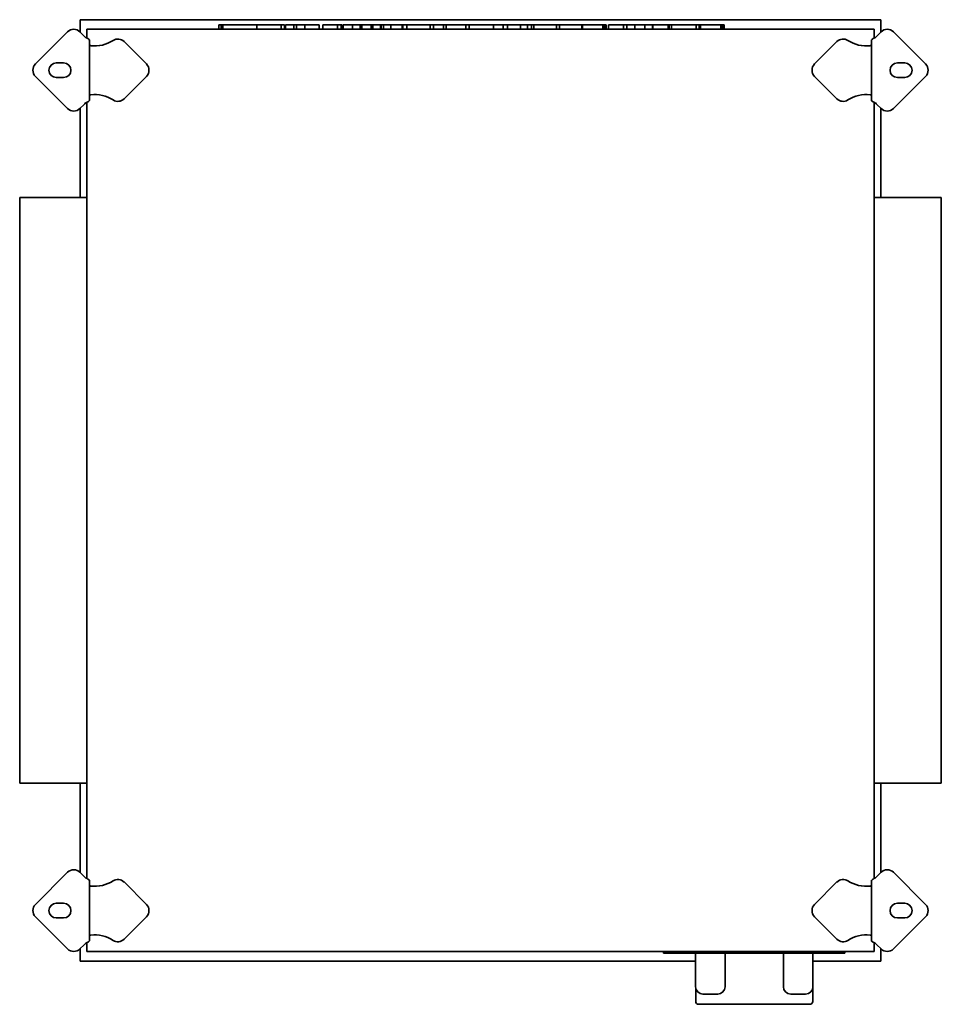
# Model space of a CAD drawing. Header units: millimetres. Extents: x 315 to 945, y 109 to 782.
import ezdxf

# ---------------------------------------------------------------- set-up
doc = ezdxf.new("R2010")
doc.units = ezdxf.units.MM
doc.header["$LTSCALE"] = 3
doc.layers.add('Krawędzie widoczne(ISO)', color=7, linetype='Continuous', lineweight=35, true_color=0x262659)

msp = doc.modelspace()

# ---------------------------------------------------------------- linework, layer by layer
at = {"layer": 'Krawędzie widoczne(ISO)'}
for p, q in [((903.5, 781.75), (356.5, 781.75)), ((356.5, 781.75), (356.5, 773.28)), ((903.5, 773.28), (903.5, 781.75)), ((325.96, 751.49), (347.88, 773.41)), ((356.37, 773.41), (359.2, 770.58)), ((899, 775.25), (361, 775.25)), ((361, 775.25), (361, 769.22)), ((451.26, 778.25), (452.95, 778.25)), ((451.26, 778.25), (451.26, 775.25)), ((452.95, 778.25), (453.93, 778.25)), ((452.95, 778.25), (452.95, 775.25)), ((453.93, 778.25), (476.31, 778.25)), ((453.93, 778.25), (453.93, 775.25)), ((476.31, 778.25), (477.09, 778.25)), ((477.09, 778.25), (483.61, 778.25)), ((477.09, 778.25), (477.09, 775.25)), ((483.61, 778.25), (493.91, 778.25)), ((493.91, 778.25), (495.11, 778.25)), ((493.91, 778.25), (493.91, 775.25)), ((495.11, 778.25), (496.04, 778.25)), ((496.04, 778.25), (496.04, 775.25)), ((496.78, 778.25), (502.44, 778.25)), ((496.78, 778.25), (496.78, 775.25)), ((502.44, 778.25), (504.35, 778.25)), ((502.44, 778.25), (502.44, 775.25)), ((504.35, 778.25), (509.89, 778.25)), ((504.35, 778.25), (504.35, 775.25)), ((509.89, 778.25), (512.83, 778.25)), ((509.89, 778.25), (509.89, 775.25)), ((512.83, 778.25), (519.69, 778.25)), ((519.69, 778.25), (519.69, 775.25)), ((522.27, 778.25), (525.43, 778.25)), ((522.27, 778.25), (522.27, 775.25)), ((525.43, 778.25), (532.39, 778.25)), ((532.39, 778.25), (534.74, 778.25)), ((532.39, 778.25), (532.39, 775.25)), ((534.74, 778.25), (535.5, 778.25)), ((534.74, 778.25), (534.74, 775.25)), ((535.5, 778.25), (535.5, 775.25)), ((536.24, 778.25), (539.1, 778.25)), ((536.24, 778.25), (536.24, 775.25)), ((539.1, 778.25), (542.67, 778.25)), ((542.67, 778.25), (542.67, 775.25)), ((542.67, 778.25), (547.69, 778.25)), ((547.69, 778.25), (547.69, 775.25)), ((547.69, 778.25), (548.96, 778.25)), ((548.96, 778.25), (548.96, 775.25)), ((548.96, 778.25), (555.25, 778.25)), ((555.25, 778.25), (555.25, 775.25)), ((555.25, 778.25), (556.49, 778.25)), ((556.49, 778.25), (561.66, 778.25)), ((556.49, 778.25), (556.49, 775.25)), ((561.66, 778.25), (562.07, 778.25)), ((561.66, 778.25), (561.66, 775.25)), ((562.07, 778.25), (563.66, 778.25)), ((562.07, 778.25), (562.07, 775.25)), ((563.66, 778.25), (563.66, 775.25)), ((563.66, 778.25), (568.65, 778.25)), ((568.65, 778.25), (576.38, 778.25)), ((568.65, 778.25), (568.65, 775.25)), ((576.38, 778.25), (577.04, 778.25)), ((576.38, 778.25), (576.38, 775.25)), ((577.04, 778.25), (577.04, 775.25)), ((577.04, 778.25), (579.64, 778.25)), ((579.64, 778.25), (587.63, 778.25)), ((579.64, 778.25), (579.64, 775.25)), ((587.63, 778.25), (593.54, 778.25)), ((593.54, 778.25), (595.62, 778.25)), ((595.62, 778.25), (597.85, 778.25)), ((595.62, 778.25), (595.62, 775.25)), ((597.85, 778.25), (597.85, 775.25)), ((597.85, 778.25), (604.69, 778.25)), ((604.69, 778.25), (605.13, 778.25)), ((604.69, 778.25), (604.69, 775.25)), ((605.13, 778.25), (606.56, 778.25)), ((606.56, 778.25), (606.56, 775.25)), ((606.56, 778.25), (620.08, 778.25)), ((620.08, 778.25), (620.08, 775.25)), ((620.08, 778.25), (622.31, 778.25)), ((622.31, 778.25), (632.1, 778.25)), ((622.31, 778.25), (622.31, 775.25)), ((632.1, 778.25), (636.1, 778.25)), ((636.1, 778.25), (638.88, 778.25)), ((638.88, 778.25), (638.88, 775.25)), ((638.88, 778.25), (642.98, 778.25)), ((642.98, 778.25), (645.43, 778.25)), ((645.43, 778.25), (648.39, 778.25)), ((645.43, 778.25), (645.43, 775.25)), ((648.39, 778.25), (648.42, 778.25)), ((648.42, 778.25), (657.24, 778.25)), ((648.42, 778.25), (648.42, 775.25)), ((657.24, 778.25), (662.09, 778.25)), ((657.24, 778.25), (657.24, 775.25)), ((662.09, 778.25), (664.79, 778.25)), ((662.09, 778.25), (662.09, 775.25)), ((664.79, 778.25), (665.75, 778.25)), ((664.79, 778.25), (664.79, 775.25)), ((665.75, 778.25), (666.4, 778.25)), ((666.4, 778.25), (668.15, 778.25)), ((666.4, 778.25), (666.4, 775.25)), ((668.15, 778.25), (674.11, 778.25)), ((674.11, 778.25), (680.06, 778.25)), ((680.06, 778.25), (681.81, 778.25)), ((681.81, 778.25), (683.92, 778.25)), ((681.81, 778.25), (681.81, 775.25)), ((683.92, 778.25), (685.67, 778.25)), ((683.92, 778.25), (683.92, 775.25)), ((685.67, 778.25), (691.63, 778.25)), ((691.63, 778.25), (697.58, 778.25)), ((697.58, 778.25), (699.33, 778.25)), ((699.33, 778.25), (699.79, 778.25)), ((699.33, 778.25), (699.33, 775.25)), ((699.79, 778.25), (701.33, 778.25)), ((699.79, 778.25), (699.79, 775.25)), ((701.33, 778.25), (703.2, 778.25)), ((703.2, 778.25), (706.36, 778.25)), ((706.36, 778.25), (713.56, 778.25)), ((713.56, 778.25), (714.08, 778.25)), ((713.56, 778.25), (713.56, 775.25)), ((714.08, 778.25), (714.89, 778.25)), ((714.08, 778.25), (714.08, 775.25)), ((714.89, 778.25), (715.87, 778.25)), ((714.89, 778.25), (714.89, 775.25)), ((715.87, 778.25), (715.87, 775.25)), ((717.51, 778.25), (717.51, 775.25)), ((717.51, 778.25), (720.67, 778.25)), ((720.67, 778.25), (727.63, 778.25)), ((727.63, 778.25), (729.99, 778.25)), ((727.63, 778.25), (727.63, 775.25)), ((729.99, 778.25), (730.03, 778.25)), ((729.99, 778.25), (729.99, 775.25)), ((730.03, 778.25), (735.45, 778.25)), ((730.03, 778.25), (730.03, 775.25)), ((735.45, 778.25), (742.29, 778.25)), ((735.45, 778.25), (735.45, 775.25)), ((742.29, 778.25), (742.73, 778.25)), ((742.29, 778.25), (742.29, 775.25)), ((742.73, 778.25), (745.01, 778.25)), ((745.01, 778.25), (746.46, 778.25)), ((746.46, 778.25), (747.49, 778.25)), ((747.49, 778.25), (747.49, 775.25)), ((747.8, 778.25), (750.97, 778.25)), ((747.8, 778.25), (747.8, 775.25)), ((750.97, 778.25), (758.1, 778.25)), ((758.1, 778.25), (758.98, 778.25)), ((758.1, 778.25), (758.1, 775.25)), ((758.98, 778.25), (758.98, 775.25)), ((758.98, 778.25), (760.4, 778.25)), ((760.4, 778.25), (760.4, 775.25)), ((760.5, 778.25), (760.5, 775.25)), ((760.5, 778.25), (767.02, 778.25)), ((767.02, 778.25), (777.31, 778.25)), ((777.31, 778.25), (777.31, 775.25)), ((777.31, 778.25), (778.52, 778.25)), ((778.52, 778.25), (779.45, 778.25)), ((779.45, 778.25), (779.45, 775.25)), ((779.59, 778.25), (780.4, 778.25)), ((779.59, 778.25), (779.59, 775.25)), ((780.4, 778.25), (781.95, 778.25)), ((780.4, 778.25), (780.4, 775.25)), ((781.95, 778.25), (783.81, 778.25)), ((783.81, 778.25), (786.97, 778.25)), ((786.97, 778.25), (794.18, 778.25)), ((794.18, 778.25), (794.69, 778.25)), ((794.18, 778.25), (794.18, 775.25)), ((794.69, 778.25), (795.5, 778.25)), ((794.69, 778.25), (794.69, 775.25)), ((795.5, 778.25), (796.48, 778.25)), ((795.5, 778.25), (795.5, 775.25)), ((796.48, 778.25), (796.48, 775.25)), ((899, 769.22), (899, 775.25)), ((900.8, 770.58), (903.63, 773.41)), ((912.12, 773.41), (934.04, 751.49)), ((363, 767.62), (363, 726.88)), ((386.48, 766.79), (401.78, 751.49)), ((858.22, 751.49), (873.52, 766.79)), ((897, 726.88), (897, 767.62)), ((340.21, 752.25), (345.21, 752.25)), ((914.79, 752.25), (919.79, 752.25)), ((347.88, 721.09), (325.96, 743.01)), ((345.21, 742.25), (340.21, 742.25)), ((401.78, 743.01), (386.48, 727.71)), ((873.52, 727.71), (858.22, 743.01)), ((934.04, 743.01), (912.12, 721.09)), ((919.79, 742.25), (914.79, 742.25)), ((359.2, 723.92), (356.37, 721.09)), ((356.5, 721.22), (356.5, 660.25)), ((361, 725.28), (361, 195.22)), ((899, 195.22), (899, 725.28)), ((903.63, 721.09), (900.8, 723.92)), ((903.5, 660.25), (903.5, 721.22)), ((315.2, 660.25), (315.2, 260.25)), ((361, 660.25), (315.2, 660.25)), ((944.8, 660.25), (899, 660.25)), ((944.8, 260.25), (944.8, 660.25)), ((361, 260.25), (315.2, 260.25)), ((356.5, 260.25), (356.5, 199.28)), ((944.8, 260.25), (899, 260.25)), ((903.5, 199.28), (903.5, 260.25)), ((325.96, 177.49), (347.88, 199.41)), ((356.37, 199.41), (359.2, 196.58)), ((900.8, 196.58), (903.63, 199.41)), ((912.12, 199.41), (934.04, 177.49)), ((363, 193.62), (363, 152.88)), ((386.48, 192.79), (401.78, 177.49)), ((858.22, 177.49), (873.52, 192.79)), ((897, 152.88), (897, 193.62)), ((340.21, 178.25), (345.21, 178.25)), ((914.79, 178.25), (919.79, 178.25)), ((347.88, 147.09), (325.96, 169.01)), ((345.21, 168.25), (340.21, 168.25)), ((401.78, 169.01), (386.48, 153.71)), ((873.52, 153.71), (858.22, 169.01)), ((934.04, 169.01), (912.12, 147.09)), ((919.79, 168.25), (914.79, 168.25)), ((359.2, 149.92), (356.37, 147.09)), ((361, 151.28), (361, 145.25)), ((899, 145.25), (899, 151.28)), ((903.63, 147.09), (900.8, 149.92)), ((356.5, 147.22), (356.5, 138.75)), ((361, 145.25), (899, 145.25)), ((755, 145.25), (755, 144.25)), ((759, 144.25), (755, 144.25)), ((759, 144.25), (875, 144.25)), ((776.9, 144.25), (776.9, 121.25)), ((797.1, 144.25), (797.1, 121.25)), ((836.9, 144.25), (836.9, 121.25)), ((857.1, 144.25), (857.1, 121.25)), ((879, 144.25), (875, 144.25)), ((879, 144.25), (879, 145.25)), ((903.5, 138.75), (903.5, 147.22)), ((356.5, 138.75), (776.9, 138.75)), ((857.1, 138.75), (903.5, 138.75)), ((777, 120.26), (777, 111.25)), ((792.1, 116.25), (781.9, 116.25)), ((852.1, 116.25), (841.9, 116.25)), ((857, 120.26), (857, 111.25)), ((855, 109.25), (779, 109.25))]:
    msp.add_line(p, q, dxfattribs=at)
for centre, radius, start, end in [((352.13, 769.17), 6, 45, 135), ((907.87, 769.17), 6, 45, 135), ((375.46, 786.85), 23, 225, 228.43233), ((366.42, 786.85), 23, 263.45491, 303.05946), ((382.24, 762.54), 6, 45, 123.05946), ((877.76, 762.54), 6, 56.94054, 135), ((893.58, 786.85), 23, 236.94054, 276.54509), ((884.54, 786.85), 23, 311.56767, 315), ((330.21, 747.25), 6, 135, 225), ((340.21, 747.25), 5, 90, 270), ((345.21, 747.25), 5, 270, 90), ((397.53, 747.25), 6, 315, 45), ((862.47, 747.25), 6, 135, 225), ((914.79, 747.25), 5, 90, 270), ((919.79, 747.25), 5, 270, 90), ((929.79, 747.25), 6, 315, 45), ((366.42, 707.65), 23, 56.94054, 96.54509), ((382.24, 731.96), 6, 236.94054, 315), ((877.76, 731.96), 6, 225, 303.05946), ((893.58, 707.65), 23, 83.45491, 123.05946), ((352.13, 725.33), 6, 225, 315), ((375.46, 707.65), 23, 131.56767, 135), ((884.54, 707.65), 23, 45, 48.43233), ((907.87, 725.33), 6, 225, 315), ((352.13, 195.17), 6, 45, 135), ((375.46, 212.85), 23, 225, 228.43233), ((884.54, 212.85), 23, 311.56767, 315), ((907.87, 195.17), 6, 45, 135), ((366.42, 212.85), 23, 263.45491, 303.05946), ((382.24, 188.54), 6, 45, 123.05946), ((877.76, 188.54), 6, 56.94054, 135), ((893.58, 212.85), 23, 236.94054, 276.54509), ((330.21, 173.25), 6, 135, 225), ((340.21, 173.25), 5, 90, 270), ((345.21, 173.25), 5, 270, 90), ((397.53, 173.25), 6, 315, 45), ((862.47, 173.25), 6, 135, 225), ((914.79, 173.25), 5, 90, 270), ((919.79, 173.25), 5, 270, 90), ((929.79, 173.25), 6, 315, 45), ((366.42, 133.65), 23, 56.94054, 96.54509), ((893.58, 133.65), 23, 83.45491, 123.05946), ((375.46, 133.65), 23, 131.56767, 135), ((382.24, 157.96), 6, 236.94054, 315), ((877.76, 157.96), 6, 225, 303.05946), ((884.54, 133.65), 23, 45, 48.43233), ((352.13, 151.33), 6, 225, 315), ((907.87, 151.33), 6, 225, 315), ((781.9, 121.25), 5, 180, 270), ((792.1, 121.25), 5, 270, 0), ((841.9, 121.25), 5, 180, 270), ((852.1, 121.25), 5, 270, 0), ((779, 111.25), 2, 180, 270), ((855, 111.25), 2, 270, 0)]:
    msp.add_arc(centre, radius, start, end, dxfattribs=at)
for points, knots in [([(363, 767.62), (363, 767.77), (362.92, 767.92), (362.64, 768.24), (362.42, 768.4), (361.9, 768.73), (361.59, 768.91), (361.09, 769.18), (360.91, 769.27), (360.56, 769.45), (360.38, 769.54), (360.2, 769.64)], [0, 0, 0, 0, 0.1211213, 0.1211213, 0.2427051, 0.2427051, 0.3638749, 0.3638749, 0.4245444, 0.4245444, 0.4853945, 0.4853945, 0.4853945, 0.4853945]), ([(899.8, 769.64), (899.44, 769.45), (899.08, 769.27), (898.41, 768.91), (898.1, 768.74), (897.58, 768.4), (897.37, 768.24), (897.08, 767.92), (897, 767.77), (897, 767.62)], [0, 0, 0, 0, 0.1219861, 0.1219861, 0.243369, 0.243369, 0.3653617, 0.3653617, 0.48689, 0.48689, 0.48689, 0.48689]), ([(363.8, 764), (363.79, 764), (363.77, 764), (363.76, 764.01), (363.74, 764.01), (363.73, 764.02), (363.71, 764.02), (363.7, 764.02), (363.68, 764.03), (363.67, 764.03), (363.66, 764.04), (363.64, 764.04), (363.63, 764.04), (363.61, 764.05), (363.6, 764.05), (363.58, 764.06), (363.57, 764.06), (363.56, 764.06), (363.54, 764.07), (363.53, 764.07), (363.52, 764.08), (363.5, 764.08), (363.5, 764.08), (363.49, 764.08), (363.49, 764.08), (363.48, 764.09), (363.47, 764.09), (363.46, 764.09), (363.45, 764.1), (363.44, 764.1), (363.42, 764.11), (363.41, 764.11), (363.4, 764.12), (363.39, 764.12), (363.37, 764.13), (363.36, 764.13), (363.35, 764.14), (363.34, 764.14), (363.32, 764.15), (363.31, 764.15), (363.3, 764.16), (363.29, 764.16), (363.28, 764.17), (363.27, 764.17), (363.26, 764.18), (363.25, 764.18), (363.24, 764.18), (363.23, 764.19), (363.23, 764.19), (363.22, 764.19), (363.22, 764.2), (363.22, 764.2), (363.21, 764.2), (363.2, 764.21), (363.19, 764.21), (363.18, 764.22), (363.17, 764.22), (363.16, 764.23), (363.15, 764.24), (363.14, 764.24), (363.14, 764.25), (363.13, 764.25), (363.12, 764.26), (363.11, 764.26), (363.11, 764.27), (363.1, 764.28), (363.09, 764.28), (363.09, 764.29), (363.08, 764.29), (363.07, 764.3), (363.07, 764.31), (363.06, 764.31), (363.06, 764.32), (363.05, 764.32), (363.05, 764.33), (363.04, 764.34), (363.04, 764.34), (363.03, 764.35), (363.03, 764.36), (363.02, 764.36), (363.02, 764.37), (363.02, 764.38), (363.02, 764.38), (363.01, 764.39), (363.01, 764.4), (363.01, 764.4), (363.01, 764.41), (363, 764.42), (363, 764.42), (363, 764.43), (363, 764.44), (363, 764.44), (363, 764.45), (363, 764.46)], [0, 0, 0, 0, 0.0045101, 0.0045101, 0.0045101, 0.0090347, 0.0090347, 0.0090347, 0.0135712, 0.0135712, 0.0135712, 0.0181164, 0.0181164, 0.0181164, 0.0226675, 0.0226675, 0.0226675, 0.0272215, 0.0272215, 0.0272215, 0.0317752, 0.0317752, 0.0317752, 0.0329356, 0.0329356, 0.0329356, 0.0363326, 0.0363326, 0.0363326, 0.0409077, 0.0409077, 0.0409077, 0.0454982, 0.0454982, 0.0454982, 0.0501006, 0.0501006, 0.0501006, 0.0547115, 0.0547115, 0.0547115, 0.0593273, 0.0593273, 0.0593273, 0.0639446, 0.0639446, 0.0639446, 0.0669649, 0.0669649, 0.0669649, 0.0685613, 0.0685613, 0.0685613, 0.0731932, 0.0731932, 0.0731932, 0.0778428, 0.0778428, 0.0778428, 0.0825066, 0.0825066, 0.0825066, 0.0871814, 0.0871814, 0.0871814, 0.0918634, 0.0918634, 0.0918634, 0.0965493, 0.0965493, 0.0965493, 0.100365, 0.100365, 0.100365, 0.105938, 0.105938, 0.105938, 0.1106614, 0.1106614, 0.1106614, 0.115401, 0.115401, 0.115401, 0.1201519, 0.1201519, 0.1201519, 0.1249091, 0.1249091, 0.1249091, 0.1296672, 0.1296672, 0.1296672, 0.1344212, 0.1344212, 0.1344212, 0.1344212]), ([(897, 764.46), (897, 764.45), (897, 764.44), (897, 764.44), (897, 764.43), (897, 764.42), (897, 764.42), (896.99, 764.41), (896.99, 764.4), (896.99, 764.4), (896.99, 764.39), (896.98, 764.38), (896.98, 764.38), (896.98, 764.37), (896.98, 764.36), (896.97, 764.36), (896.97, 764.35), (896.96, 764.34), (896.96, 764.34), (896.95, 764.33), (896.95, 764.32), (896.94, 764.32), (896.94, 764.31), (896.93, 764.31), (896.93, 764.3), (896.92, 764.29), (896.91, 764.29), (896.91, 764.28), (896.9, 764.28), (896.89, 764.27), (896.89, 764.26), (896.88, 764.26), (896.87, 764.25), (896.86, 764.25), (896.86, 764.24), (896.85, 764.24), (896.84, 764.23), (896.83, 764.22), (896.82, 764.22), (896.81, 764.21), (896.8, 764.21), (896.79, 764.2), (896.78, 764.2), (896.77, 764.19), (896.76, 764.19), (896.75, 764.18), (896.74, 764.18), (896.74, 764.17), (896.73, 764.17), (896.73, 764.17), (896.72, 764.17), (896.72, 764.17), (896.71, 764.16), (896.7, 764.16), (896.69, 764.15), (896.68, 764.15), (896.66, 764.14), (896.65, 764.14), (896.64, 764.13), (896.63, 764.13), (896.61, 764.12), (896.6, 764.12), (896.59, 764.11), (896.58, 764.11), (896.56, 764.1), (896.55, 764.1), (896.54, 764.09), (896.52, 764.09), (896.51, 764.09), (896.5, 764.08), (896.49, 764.08), (896.49, 764.08), (896.48, 764.08), (896.47, 764.07), (896.47, 764.07), (896.46, 764.07), (896.44, 764.06), (896.43, 764.06), (896.42, 764.06), (896.4, 764.05), (896.39, 764.05), (896.37, 764.04), (896.36, 764.04), (896.34, 764.04), (896.33, 764.03), (896.32, 764.03), (896.3, 764.02), (896.29, 764.02), (896.27, 764.02), (896.26, 764.01), (896.24, 764.01), (896.23, 764), (896.21, 764), (896.2, 764)], [0, 0, 0, 0, 0.0047728, 0.0047728, 0.0047728, 0.0095512, 0.0095512, 0.0095512, 0.0143301, 0.0143301, 0.0143301, 0.0191047, 0.0191047, 0.0191047, 0.0238701, 0.0238701, 0.0238701, 0.0286216, 0.0286216, 0.0286216, 0.0333544, 0.0333544, 0.0333544, 0.0382298, 0.0382298, 0.0382298, 0.0427614, 0.0427614, 0.0427614, 0.0474593, 0.0474593, 0.0474593, 0.0521542, 0.0521542, 0.0521542, 0.0568425, 0.0568425, 0.0568425, 0.0615206, 0.0615206, 0.0615206, 0.0661851, 0.0661851, 0.0661851, 0.0708326, 0.0708326, 0.0708326, 0.0744107, 0.0744107, 0.0744107, 0.0754605, 0.0754605, 0.0754605, 0.080083, 0.080083, 0.080083, 0.0847043, 0.0847043, 0.0847043, 0.0893209, 0.0893209, 0.0893209, 0.0939292, 0.0939292, 0.0939292, 0.0985257, 0.0985257, 0.0985257, 0.1031072, 0.1031072, 0.1031072, 0.1049061, 0.1049061, 0.1049061, 0.1076745, 0.1076745, 0.1076745, 0.112241, 0.112241, 0.112241, 0.1168056, 0.1168056, 0.1168056, 0.1213652, 0.1213652, 0.1213652, 0.125917, 0.125917, 0.125917, 0.1304582, 0.1304582, 0.1304582, 0.1349859, 0.1349859, 0.1349859, 0.1349859]), ([(360.2, 724.86), (360.56, 725.05), (360.92, 725.23), (361.59, 725.59), (361.9, 725.76), (362.42, 726.1), (362.63, 726.26), (362.92, 726.58), (363, 726.73), (363, 726.88)], [0, 0, 0, 0, 0.1219861, 0.1219861, 0.243369, 0.243369, 0.3653617, 0.3653617, 0.48689, 0.48689, 0.48689, 0.48689]), ([(363, 730.04), (363, 730.05), (363, 730.06), (363, 730.06), (363, 730.07), (363, 730.08), (363, 730.08), (363.01, 730.09), (363.01, 730.1), (363.01, 730.1), (363.01, 730.11), (363.02, 730.12), (363.02, 730.12), (363.02, 730.13), (363.02, 730.14), (363.03, 730.14), (363.03, 730.15), (363.04, 730.16), (363.04, 730.16), (363.05, 730.17), (363.05, 730.18), (363.06, 730.18), (363.06, 730.19), (363.07, 730.19), (363.07, 730.2), (363.08, 730.21), (363.09, 730.21), (363.09, 730.22), (363.1, 730.22), (363.11, 730.23), (363.11, 730.24), (363.12, 730.24), (363.13, 730.25), (363.14, 730.25), (363.14, 730.26), (363.15, 730.26), (363.16, 730.27), (363.17, 730.28), (363.18, 730.28), (363.19, 730.29), (363.2, 730.29), (363.21, 730.3), (363.22, 730.3), (363.23, 730.31), (363.24, 730.31), (363.25, 730.32), (363.26, 730.32), (363.26, 730.33), (363.27, 730.33), (363.27, 730.33), (363.28, 730.33), (363.28, 730.33), (363.29, 730.34), (363.3, 730.34), (363.31, 730.35), (363.32, 730.35), (363.34, 730.36), (363.35, 730.36), (363.36, 730.37), (363.37, 730.37), (363.39, 730.38), (363.4, 730.38), (363.41, 730.39), (363.42, 730.39), (363.44, 730.4), (363.45, 730.4), (363.46, 730.41), (363.48, 730.41), (363.49, 730.41), (363.5, 730.42), (363.51, 730.42), (363.51, 730.42), (363.52, 730.42), (363.53, 730.43), (363.53, 730.43), (363.54, 730.43), (363.56, 730.44), (363.57, 730.44), (363.58, 730.44), (363.6, 730.45), (363.61, 730.45), (363.63, 730.46), (363.64, 730.46), (363.66, 730.46), (363.67, 730.47), (363.68, 730.47), (363.7, 730.48), (363.71, 730.48), (363.73, 730.48), (363.74, 730.49), (363.76, 730.49), (363.77, 730.5), (363.79, 730.5), (363.8, 730.5)], [0, 0, 0, 0, 0.0047728, 0.0047728, 0.0047728, 0.0095512, 0.0095512, 0.0095512, 0.0143301, 0.0143301, 0.0143301, 0.0191047, 0.0191047, 0.0191047, 0.0238701, 0.0238701, 0.0238701, 0.0286216, 0.0286216, 0.0286216, 0.0333544, 0.0333544, 0.0333544, 0.0382298, 0.0382298, 0.0382298, 0.0427614, 0.0427614, 0.0427614, 0.0474593, 0.0474593, 0.0474593, 0.0521542, 0.0521542, 0.0521542, 0.0568425, 0.0568425, 0.0568425, 0.0615206, 0.0615206, 0.0615206, 0.0661851, 0.0661851, 0.0661851, 0.0708326, 0.0708326, 0.0708326, 0.0744107, 0.0744107, 0.0744107, 0.0754605, 0.0754605, 0.0754605, 0.080083, 0.080083, 0.080083, 0.0847043, 0.0847043, 0.0847043, 0.0893209, 0.0893209, 0.0893209, 0.0939292, 0.0939292, 0.0939292, 0.0985257, 0.0985257, 0.0985257, 0.1031072, 0.1031072, 0.1031072, 0.1049061, 0.1049061, 0.1049061, 0.1076745, 0.1076745, 0.1076745, 0.112241, 0.112241, 0.112241, 0.1168056, 0.1168056, 0.1168056, 0.1213652, 0.1213652, 0.1213652, 0.125917, 0.125917, 0.125917, 0.1304582, 0.1304582, 0.1304582, 0.1349859, 0.1349859, 0.1349859, 0.1349859]), ([(896.2, 730.5), (896.21, 730.5), (896.23, 730.5), (896.24, 730.49), (896.26, 730.49), (896.27, 730.48), (896.29, 730.48), (896.3, 730.48), (896.32, 730.47), (896.33, 730.47), (896.34, 730.46), (896.36, 730.46), (896.37, 730.46), (896.39, 730.45), (896.4, 730.45), (896.42, 730.44), (896.43, 730.44), (896.44, 730.44), (896.46, 730.43), (896.47, 730.43), (896.48, 730.42), (896.5, 730.42), (896.5, 730.42), (896.51, 730.42), (896.51, 730.42), (896.52, 730.41), (896.53, 730.41), (896.54, 730.41), (896.55, 730.4), (896.56, 730.4), (896.58, 730.39), (896.59, 730.39), (896.6, 730.38), (896.61, 730.38), (896.63, 730.37), (896.64, 730.37), (896.65, 730.36), (896.66, 730.36), (896.68, 730.35), (896.69, 730.35), (896.7, 730.34), (896.71, 730.34), (896.72, 730.33), (896.73, 730.33), (896.74, 730.32), (896.75, 730.32), (896.76, 730.32), (896.77, 730.31), (896.77, 730.31), (896.78, 730.31), (896.78, 730.3), (896.78, 730.3), (896.79, 730.3), (896.8, 730.29), (896.81, 730.29), (896.82, 730.28), (896.83, 730.28), (896.84, 730.27), (896.85, 730.26), (896.86, 730.26), (896.86, 730.25), (896.87, 730.25), (896.88, 730.24), (896.89, 730.24), (896.89, 730.23), (896.9, 730.22), (896.91, 730.22), (896.91, 730.21), (896.92, 730.21), (896.93, 730.2), (896.93, 730.19), (896.94, 730.19), (896.94, 730.18), (896.95, 730.18), (896.95, 730.17), (896.96, 730.16), (896.96, 730.16), (896.97, 730.15), (896.97, 730.14), (896.98, 730.14), (896.98, 730.13), (896.98, 730.12), (896.98, 730.12), (896.99, 730.11), (896.99, 730.1), (896.99, 730.1), (896.99, 730.09), (897, 730.08), (897, 730.08), (897, 730.07), (897, 730.06), (897, 730.06), (897, 730.05), (897, 730.04)], [0, 0, 0, 0, 0.0045101, 0.0045101, 0.0045101, 0.0090347, 0.0090347, 0.0090347, 0.0135712, 0.0135712, 0.0135712, 0.0181164, 0.0181164, 0.0181164, 0.0226675, 0.0226675, 0.0226675, 0.0272215, 0.0272215, 0.0272215, 0.0317752, 0.0317752, 0.0317752, 0.0329356, 0.0329356, 0.0329356, 0.0363326, 0.0363326, 0.0363326, 0.0409077, 0.0409077, 0.0409077, 0.0454982, 0.0454982, 0.0454982, 0.0501006, 0.0501006, 0.0501006, 0.0547115, 0.0547115, 0.0547115, 0.0593273, 0.0593273, 0.0593273, 0.0639446, 0.0639446, 0.0639446, 0.0669649, 0.0669649, 0.0669649, 0.0685613, 0.0685613, 0.0685613, 0.0731932, 0.0731932, 0.0731932, 0.0778428, 0.0778428, 0.0778428, 0.0825066, 0.0825066, 0.0825066, 0.0871814, 0.0871814, 0.0871814, 0.0918634, 0.0918634, 0.0918634, 0.0965493, 0.0965493, 0.0965493, 0.100365, 0.100365, 0.100365, 0.105938, 0.105938, 0.105938, 0.1106614, 0.1106614, 0.1106614, 0.115401, 0.115401, 0.115401, 0.1201519, 0.1201519, 0.1201519, 0.1249091, 0.1249091, 0.1249091, 0.1296672, 0.1296672, 0.1296672, 0.1344212, 0.1344212, 0.1344212, 0.1344212]), ([(897, 726.88), (897, 726.73), (897.08, 726.58), (897.36, 726.26), (897.58, 726.1), (898.1, 725.77), (898.41, 725.59), (898.91, 725.32), (899.09, 725.23), (899.44, 725.05), (899.62, 724.96), (899.8, 724.86)], [0, 0, 0, 0, 0.1211213, 0.1211213, 0.2427051, 0.2427051, 0.3638749, 0.3638749, 0.4245444, 0.4245444, 0.4853945, 0.4853945, 0.4853945, 0.4853945]), ([(363, 193.62), (363, 193.77), (362.92, 193.92), (362.64, 194.24), (362.42, 194.4), (361.9, 194.73), (361.59, 194.91), (361.09, 195.18), (360.91, 195.27), (360.56, 195.45), (360.38, 195.54), (360.2, 195.64)], [0, 0, 0, 0, 0.1211213, 0.1211213, 0.2427051, 0.2427051, 0.3638749, 0.3638749, 0.4245444, 0.4245444, 0.4853945, 0.4853945, 0.4853945, 0.4853945]), ([(899.8, 195.64), (899.44, 195.45), (899.08, 195.27), (898.41, 194.91), (898.1, 194.74), (897.58, 194.4), (897.37, 194.24), (897.08, 193.92), (897, 193.77), (897, 193.62)], [0, 0, 0, 0, 0.1219861, 0.1219861, 0.243369, 0.243369, 0.3653617, 0.3653617, 0.48689, 0.48689, 0.48689, 0.48689]), ([(363.8, 190), (363.79, 190), (363.77, 190), (363.76, 190.01), (363.74, 190.01), (363.73, 190.02), (363.71, 190.02), (363.7, 190.02), (363.68, 190.03), (363.67, 190.03), (363.66, 190.04), (363.64, 190.04), (363.63, 190.04), (363.61, 190.05), (363.6, 190.05), (363.58, 190.06), (363.57, 190.06), (363.56, 190.06), (363.54, 190.07), (363.53, 190.07), (363.52, 190.08), (363.5, 190.08), (363.5, 190.08), (363.49, 190.08), (363.49, 190.08), (363.48, 190.09), (363.47, 190.09), (363.46, 190.09), (363.45, 190.1), (363.44, 190.1), (363.42, 190.11), (363.41, 190.11), (363.4, 190.12), (363.39, 190.12), (363.37, 190.13), (363.36, 190.13), (363.35, 190.14), (363.34, 190.14), (363.32, 190.15), (363.31, 190.15), (363.3, 190.16), (363.29, 190.16), (363.28, 190.17), (363.27, 190.17), (363.26, 190.18), (363.25, 190.18), (363.24, 190.18), (363.23, 190.19), (363.23, 190.19), (363.22, 190.19), (363.22, 190.2), (363.22, 190.2), (363.21, 190.2), (363.2, 190.21), (363.19, 190.21), (363.18, 190.22), (363.17, 190.22), (363.16, 190.23), (363.15, 190.24), (363.14, 190.24), (363.14, 190.25), (363.13, 190.25), (363.12, 190.26), (363.11, 190.26), (363.11, 190.27), (363.1, 190.28), (363.09, 190.28), (363.09, 190.29), (363.08, 190.29), (363.07, 190.3), (363.07, 190.31), (363.06, 190.31), (363.06, 190.32), (363.05, 190.32), (363.05, 190.33), (363.04, 190.34), (363.04, 190.34), (363.03, 190.35), (363.03, 190.36), (363.02, 190.36), (363.02, 190.37), (363.02, 190.38), (363.02, 190.38), (363.01, 190.39), (363.01, 190.4), (363.01, 190.4), (363.01, 190.41), (363, 190.42), (363, 190.42), (363, 190.43), (363, 190.44), (363, 190.44), (363, 190.45), (363, 190.46)], [0, 0, 0, 0, 0.0045101, 0.0045101, 0.0045101, 0.0090347, 0.0090347, 0.0090347, 0.0135712, 0.0135712, 0.0135712, 0.0181164, 0.0181164, 0.0181164, 0.0226675, 0.0226675, 0.0226675, 0.0272215, 0.0272215, 0.0272215, 0.0317752, 0.0317752, 0.0317752, 0.0329356, 0.0329356, 0.0329356, 0.0363326, 0.0363326, 0.0363326, 0.0409077, 0.0409077, 0.0409077, 0.0454982, 0.0454982, 0.0454982, 0.0501006, 0.0501006, 0.0501006, 0.0547115, 0.0547115, 0.0547115, 0.0593273, 0.0593273, 0.0593273, 0.0639446, 0.0639446, 0.0639446, 0.0669649, 0.0669649, 0.0669649, 0.0685613, 0.0685613, 0.0685613, 0.0731932, 0.0731932, 0.0731932, 0.0778428, 0.0778428, 0.0778428, 0.0825066, 0.0825066, 0.0825066, 0.0871814, 0.0871814, 0.0871814, 0.0918634, 0.0918634, 0.0918634, 0.0965493, 0.0965493, 0.0965493, 0.100365, 0.100365, 0.100365, 0.105938, 0.105938, 0.105938, 0.1106614, 0.1106614, 0.1106614, 0.115401, 0.115401, 0.115401, 0.1201519, 0.1201519, 0.1201519, 0.1249091, 0.1249091, 0.1249091, 0.1296672, 0.1296672, 0.1296672, 0.1344212, 0.1344212, 0.1344212, 0.1344212]), ([(897, 190.46), (897, 190.45), (897, 190.44), (897, 190.44), (897, 190.43), (897, 190.42), (897, 190.42), (896.99, 190.41), (896.99, 190.4), (896.99, 190.4), (896.99, 190.39), (896.98, 190.38), (896.98, 190.38), (896.98, 190.37), (896.98, 190.36), (896.97, 190.36), (896.97, 190.35), (896.96, 190.34), (896.96, 190.34), (896.95, 190.33), (896.95, 190.32), (896.94, 190.32), (896.94, 190.31), (896.93, 190.31), (896.93, 190.3), (896.92, 190.29), (896.91, 190.29), (896.91, 190.28), (896.9, 190.28), (896.89, 190.27), (896.89, 190.26), (896.88, 190.26), (896.87, 190.25), (896.86, 190.25), (896.86, 190.24), (896.85, 190.24), (896.84, 190.23), (896.83, 190.22), (896.82, 190.22), (896.81, 190.21), (896.8, 190.21), (896.79, 190.2), (896.78, 190.2), (896.77, 190.19), (896.76, 190.19), (896.75, 190.18), (896.74, 190.18), (896.74, 190.17), (896.73, 190.17), (896.73, 190.17), (896.72, 190.17), (896.72, 190.17), (896.71, 190.16), (896.7, 190.16), (896.69, 190.15), (896.68, 190.15), (896.66, 190.14), (896.65, 190.14), (896.64, 190.13), (896.63, 190.13), (896.61, 190.12), (896.6, 190.12), (896.59, 190.11), (896.58, 190.11), (896.56, 190.1), (896.55, 190.1), (896.54, 190.09), (896.52, 190.09), (896.51, 190.09), (896.5, 190.08), (896.49, 190.08), (896.49, 190.08), (896.48, 190.08), (896.47, 190.07), (896.47, 190.07), (896.46, 190.07), (896.44, 190.06), (896.43, 190.06), (896.42, 190.06), (896.4, 190.05), (896.39, 190.05), (896.37, 190.04), (896.36, 190.04), (896.34, 190.04), (896.33, 190.03), (896.32, 190.03), (896.3, 190.02), (896.29, 190.02), (896.27, 190.02), (896.26, 190.01), (896.24, 190.01), (896.23, 190), (896.21, 190), (896.2, 190)], [0, 0, 0, 0, 0.0047728, 0.0047728, 0.0047728, 0.0095512, 0.0095512, 0.0095512, 0.0143301, 0.0143301, 0.0143301, 0.0191047, 0.0191047, 0.0191047, 0.0238701, 0.0238701, 0.0238701, 0.0286216, 0.0286216, 0.0286216, 0.0333544, 0.0333544, 0.0333544, 0.0382298, 0.0382298, 0.0382298, 0.0427614, 0.0427614, 0.0427614, 0.0474593, 0.0474593, 0.0474593, 0.0521542, 0.0521542, 0.0521542, 0.0568425, 0.0568425, 0.0568425, 0.0615206, 0.0615206, 0.0615206, 0.0661851, 0.0661851, 0.0661851, 0.0708326, 0.0708326, 0.0708326, 0.0744107, 0.0744107, 0.0744107, 0.0754605, 0.0754605, 0.0754605, 0.080083, 0.080083, 0.080083, 0.0847043, 0.0847043, 0.0847043, 0.0893209, 0.0893209, 0.0893209, 0.0939292, 0.0939292, 0.0939292, 0.0985257, 0.0985257, 0.0985257, 0.1031072, 0.1031072, 0.1031072, 0.1049061, 0.1049061, 0.1049061, 0.1076745, 0.1076745, 0.1076745, 0.112241, 0.112241, 0.112241, 0.1168056, 0.1168056, 0.1168056, 0.1213652, 0.1213652, 0.1213652, 0.125917, 0.125917, 0.125917, 0.1304582, 0.1304582, 0.1304582, 0.1349859, 0.1349859, 0.1349859, 0.1349859]), ([(363, 156.04), (363, 156.05), (363, 156.06), (363, 156.06), (363, 156.07), (363, 156.08), (363, 156.08), (363.01, 156.09), (363.01, 156.1), (363.01, 156.1), (363.01, 156.11), (363.02, 156.12), (363.02, 156.12), (363.02, 156.13), (363.02, 156.14), (363.03, 156.14), (363.03, 156.15), (363.04, 156.16), (363.04, 156.16), (363.05, 156.17), (363.05, 156.18), (363.06, 156.18), (363.06, 156.19), (363.07, 156.19), (363.07, 156.2), (363.08, 156.21), (363.09, 156.21), (363.09, 156.22), (363.1, 156.22), (363.11, 156.23), (363.11, 156.24), (363.12, 156.24), (363.13, 156.25), (363.14, 156.25), (363.14, 156.26), (363.15, 156.26), (363.16, 156.27), (363.17, 156.28), (363.18, 156.28), (363.19, 156.29), (363.2, 156.29), (363.21, 156.3), (363.22, 156.3), (363.23, 156.31), (363.24, 156.31), (363.25, 156.32), (363.26, 156.32), (363.26, 156.33), (363.27, 156.33), (363.27, 156.33), (363.28, 156.33), (363.28, 156.33), (363.29, 156.34), (363.3, 156.34), (363.31, 156.35), (363.32, 156.35), (363.34, 156.36), (363.35, 156.36), (363.36, 156.37), (363.37, 156.37), (363.39, 156.38), (363.4, 156.38), (363.41, 156.39), (363.42, 156.39), (363.44, 156.4), (363.45, 156.4), (363.46, 156.41), (363.48, 156.41), (363.49, 156.41), (363.5, 156.42), (363.51, 156.42), (363.51, 156.42), (363.52, 156.42), (363.53, 156.43), (363.53, 156.43), (363.54, 156.43), (363.56, 156.44), (363.57, 156.44), (363.58, 156.44), (363.6, 156.45), (363.61, 156.45), (363.63, 156.46), (363.64, 156.46), (363.66, 156.46), (363.67, 156.47), (363.68, 156.47), (363.7, 156.48), (363.71, 156.48), (363.73, 156.48), (363.74, 156.49), (363.76, 156.49), (363.77, 156.5), (363.79, 156.5), (363.8, 156.5)], [0, 0, 0, 0, 0.0047728, 0.0047728, 0.0047728, 0.0095512, 0.0095512, 0.0095512, 0.0143301, 0.0143301, 0.0143301, 0.0191047, 0.0191047, 0.0191047, 0.0238701, 0.0238701, 0.0238701, 0.0286216, 0.0286216, 0.0286216, 0.0333544, 0.0333544, 0.0333544, 0.0382298, 0.0382298, 0.0382298, 0.0427614, 0.0427614, 0.0427614, 0.0474593, 0.0474593, 0.0474593, 0.0521542, 0.0521542, 0.0521542, 0.0568425, 0.0568425, 0.0568425, 0.0615206, 0.0615206, 0.0615206, 0.0661851, 0.0661851, 0.0661851, 0.0708326, 0.0708326, 0.0708326, 0.0744107, 0.0744107, 0.0744107, 0.0754605, 0.0754605, 0.0754605, 0.080083, 0.080083, 0.080083, 0.0847043, 0.0847043, 0.0847043, 0.0893209, 0.0893209, 0.0893209, 0.0939292, 0.0939292, 0.0939292, 0.0985257, 0.0985257, 0.0985257, 0.1031072, 0.1031072, 0.1031072, 0.1049061, 0.1049061, 0.1049061, 0.1076745, 0.1076745, 0.1076745, 0.112241, 0.112241, 0.112241, 0.1168056, 0.1168056, 0.1168056, 0.1213652, 0.1213652, 0.1213652, 0.125917, 0.125917, 0.125917, 0.1304582, 0.1304582, 0.1304582, 0.1349859, 0.1349859, 0.1349859, 0.1349859]), ([(896.2, 156.5), (896.21, 156.5), (896.23, 156.5), (896.24, 156.49), (896.26, 156.49), (896.27, 156.48), (896.29, 156.48), (896.3, 156.48), (896.32, 156.47), (896.33, 156.47), (896.34, 156.46), (896.36, 156.46), (896.37, 156.46), (896.39, 156.45), (896.4, 156.45), (896.42, 156.44), (896.43, 156.44), (896.44, 156.44), (896.46, 156.43), (896.47, 156.43), (896.48, 156.42), (896.5, 156.42), (896.5, 156.42), (896.51, 156.42), (896.51, 156.42), (896.52, 156.41), (896.53, 156.41), (896.54, 156.41), (896.55, 156.4), (896.56, 156.4), (896.58, 156.39), (896.59, 156.39), (896.6, 156.38), (896.61, 156.38), (896.63, 156.37), (896.64, 156.37), (896.65, 156.36), (896.66, 156.36), (896.68, 156.35), (896.69, 156.35), (896.7, 156.34), (896.71, 156.34), (896.72, 156.33), (896.73, 156.33), (896.74, 156.32), (896.75, 156.32), (896.76, 156.32), (896.77, 156.31), (896.77, 156.31), (896.78, 156.31), (896.78, 156.3), (896.78, 156.3), (896.79, 156.3), (896.8, 156.29), (896.81, 156.29), (896.82, 156.28), (896.83, 156.28), (896.84, 156.27), (896.85, 156.26), (896.86, 156.26), (896.86, 156.25), (896.87, 156.25), (896.88, 156.24), (896.89, 156.24), (896.89, 156.23), (896.9, 156.22), (896.91, 156.22), (896.91, 156.21), (896.92, 156.21), (896.93, 156.2), (896.93, 156.19), (896.94, 156.19), (896.94, 156.18), (896.95, 156.18), (896.95, 156.17), (896.96, 156.16), (896.96, 156.16), (896.97, 156.15), (896.97, 156.14), (896.98, 156.14), (896.98, 156.13), (896.98, 156.12), (896.98, 156.12), (896.99, 156.11), (896.99, 156.1), (896.99, 156.1), (896.99, 156.09), (897, 156.08), (897, 156.08), (897, 156.07), (897, 156.06), (897, 156.06), (897, 156.05), (897, 156.04)], [0, 0, 0, 0, 0.0045101, 0.0045101, 0.0045101, 0.0090347, 0.0090347, 0.0090347, 0.0135712, 0.0135712, 0.0135712, 0.0181164, 0.0181164, 0.0181164, 0.0226675, 0.0226675, 0.0226675, 0.0272215, 0.0272215, 0.0272215, 0.0317752, 0.0317752, 0.0317752, 0.0329356, 0.0329356, 0.0329356, 0.0363326, 0.0363326, 0.0363326, 0.0409077, 0.0409077, 0.0409077, 0.0454982, 0.0454982, 0.0454982, 0.0501006, 0.0501006, 0.0501006, 0.0547115, 0.0547115, 0.0547115, 0.0593273, 0.0593273, 0.0593273, 0.0639446, 0.0639446, 0.0639446, 0.0669649, 0.0669649, 0.0669649, 0.0685613, 0.0685613, 0.0685613, 0.0731932, 0.0731932, 0.0731932, 0.0778428, 0.0778428, 0.0778428, 0.0825066, 0.0825066, 0.0825066, 0.0871814, 0.0871814, 0.0871814, 0.0918634, 0.0918634, 0.0918634, 0.0965493, 0.0965493, 0.0965493, 0.100365, 0.100365, 0.100365, 0.105938, 0.105938, 0.105938, 0.1106614, 0.1106614, 0.1106614, 0.115401, 0.115401, 0.115401, 0.1201519, 0.1201519, 0.1201519, 0.1249091, 0.1249091, 0.1249091, 0.1296672, 0.1296672, 0.1296672, 0.1344212, 0.1344212, 0.1344212, 0.1344212]), ([(360.2, 150.86), (360.56, 151.05), (360.92, 151.23), (361.59, 151.59), (361.9, 151.76), (362.42, 152.1), (362.63, 152.26), (362.92, 152.58), (363, 152.73), (363, 152.88)], [0, 0, 0, 0, 0.1219861, 0.1219861, 0.243369, 0.243369, 0.3653617, 0.3653617, 0.48689, 0.48689, 0.48689, 0.48689]), ([(897, 152.88), (897, 152.73), (897.08, 152.58), (897.36, 152.26), (897.58, 152.1), (898.1, 151.77), (898.41, 151.59), (898.91, 151.32), (899.09, 151.23), (899.44, 151.05), (899.62, 150.96), (899.8, 150.86)], [0, 0, 0, 0, 0.1211213, 0.1211213, 0.2427051, 0.2427051, 0.3638749, 0.3638749, 0.4245444, 0.4245444, 0.4853945, 0.4853945, 0.4853945, 0.4853945])]:
    msp.add_open_spline(points, degree=3, knots=knots, dxfattribs=at)

doc.saveas('drawing.dxf')
